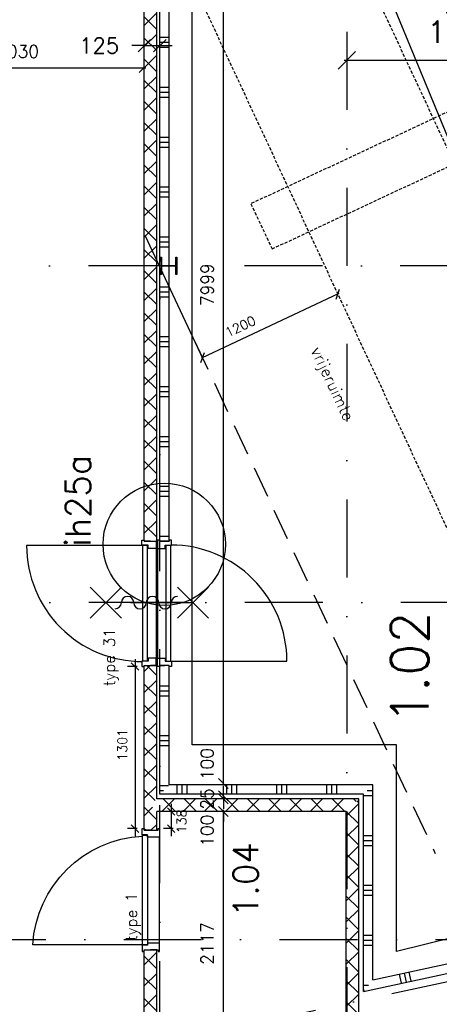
# Model space of a CAD drawing. Extents: x -171140 to 151546, y -8083 to 162438.
# Tile 67 of 96: x 39858 to 43223, y 66326 to 74222. Entities that reach past the tile are written whole.
import ezdxf
from ezdxf.enums import TextEntityAlignment as Align

# ---------------------------------------------------------------- set-up
doc = ezdxf.new("R2010")
doc.units = 0
doc.header["$LTSCALE"] = 50
doc.header["$MEASUREMENT"] = 0
doc.header["$PDMODE"] = 3
doc.header["$PDSIZE"] = 0.001
for name, pattern in [('DASHDOT', [25, 12.5, -6.25, 0, -6.25]), ('DASHED', [0.75, 0.5, -0.25]), ('HIDDEN2', [0.1875, 0.125, -0.0625]), ('STRAM_0WT$0$DASHDOT', [25, 12.5, -6.25, 0, -6.25]), ('STRAM_0WT$0$DD1', [2.66667, 1.66667, -0.5, 0, -0.5])]:
    doc.linetypes.add(name, pattern=pattern)
doc.layers.get('0').update_dxf_attribs({"linetype": 'CONTINUOUS'})
doc.layers.get('DEFPOINTS').update_dxf_attribs({"linetype": 'CONTINUOUS'})
for name, color, linetype in [('00', 7, 'CONTINUOUS'), ('_BRANDCOMPART', 6, 'DASHDOT'), ('_DETAILNUMMERS', 4, 'CONTINUOUS'), ('_DETAILNUMMERSTEKST', 4, 'CONTINUOUS'), ('_INSTALLATIES_A1C', 1, 'DASHED'), ('A--01A1_ACEER', 1, 'CONTINUOUS'), ('A--A22--_F-23-', 9, 'CONTINUOUS'), ('A--A22--_F123-', 9, 'CONTINUOUS'), ('A--A28--_F-2--', 7, 'CONTINUOUS'), ('A--L21--', 3, 'CONTINUOUS'), ('A--L22--', 7, 'CONTINUOUS'), ('A--L22--_F-2--', 7, 'CONTINUOUS'), ('A--L22--_F123-', 7, 'CONTINUOUS'), ('A--L24AC1_TRAPPEN', 1, 'HIDDEN2'), ('A--L28--', 7, 'CONTINUOUS'), ('A--L28--_F-2--', 7, 'CONTINUOUS'), ('A--L32--', 7, 'CONTINUOUS'), ('A--L32--_F-23-', 2, 'CONTINUOUS'), ('A--L32--_F123-', 1, 'CONTINUOUS'), ('A--L32--_F123-DRAAIR', 7, 'CONTINUOUS'), ('A--L65--', 7, 'CONTINUOUS'), ('A--L65--_F-23-', 7, 'CONTINUOUS'), ('A--L65--_F123-', 7, 'CONTINUOUS'), ('A--M$1A-_F123-', 1, 'CONTINUOUS'), ('A--M1$A-_F123-', 1, 'CONTINUOUS'), ('A--T$1A-18_TEKST', 1, 'CONTINUOUS'), ('A--T$1A-_F123-_R', 4, 'CONTINUOUS'), ('STRAM_0WT$0$A--L$7A-_STRAM', 1, 'STRAM_0WT$0$DASHDOT'), ('STRAM_0WT$0$A--M$1A-_F123-', 1, 'CONTINUOUS'), ('STRAM_0WT$0$STRAMIEN', 1, 'STRAM_0WT$0$DD1'), ('TEKSTKOZIJNMERK', 2, 'CONTINUOUS'), ('X--LR---_CP', 7, 'CONTINUOUS')]:
    doc.layers.add(name, color=color, linetype=linetype)
doc.styles.add('ALFA-0_25', font='ROMANS')
doc.styles.add('B-01', font='SIMPLEX.SHX', dxfattribs={"width": 0.8, "height": 4.5})
doc.styles.add('HIEMSTRA', font='romans.shx')
doc.styles.add('STRAM_0WT$0$HIEMSTRA', font='romans.shx')
doc.linetypes.add('BATTING', pattern='A,0.0001,-0.1,[134,ltypeshp.shx,S=0.1,R=0,X=-0.1,Y=0],-0.2,[134,ltypeshp.shx,S=0.1,R=180,X=0.1,Y=0],-0.1', length=0.4001)
doc.dimstyles.new('BEILEN', dxfattribs={"dimscale": 40, "dimtxt": 2.5, "dimasz": 2, "dimexe": 0.3, "dimexo": 0.3, "dimgap": 2, "dimtad": 1, "dimdec": 0, "dimzin": 0, "dimtxsty": 'HIEMSTRA', "dimblk1": 'OBLIQUE', "dimblk2": 'OBLIQUE', "dimsah": 1, "dimcen": -0.09, "dimdle": 0.3, "dimse1": 1, "dimclrd": 2, "dimclre": 2, "dimclrt": 3, "dimazin": 3, "dimtfac": 1, "dimtdec": 4, "dimtofl": 0, "dimtmove": 0, "dimatfit": 3, "dimtvp": 625, "dimtolj": 1, "dimtzin": 0})
doc.dimstyles.new('STANDARD$0', dxfattribs={"dimscale": 50, "dimtxt": 2.5, "dimasz": 2, "dimexe": 2, "dimexo": 0, "dimgap": 2, "dimtad": 1, "dimdec": 0, "dimzin": 0, "dimtxsty": 'ALFA-0_25', "dimblk1": 'OBLIQUE', "dimblk2": 'OBLIQUE', "dimsah": 1, "dimcen": -3, "dimdle": 2, "dimclrd": 1, "dimclre": 1, "dimclrt": 2, "dimazin": 3, "dimtfac": 0.666667, "dimtofl": 0, "dimtmove": 0, "dimatfit": 3, "dimtvp": 0.833333, "dimtolj": 1, "dimtzin": 0})
doc.dimstyles.new('STRAM_0WT$0$STANDARD', dxfattribs={"dimscale": 70, "dimtxt": 2.5, "dimasz": 2, "dimexe": 0.3, "dimexo": 0.3, "dimgap": 2, "dimtad": 1, "dimdec": 0, "dimzin": 0, "dimtxsty": 'STRAM_0WT$0$HIEMSTRA', "dimblk1": 'STRAM_0WT$0$_OBLIQUE', "dimblk2": 'STRAM_0WT$0$_OBLIQUE', "dimsah": 1, "dimcen": -0.09, "dimdle": 0.3, "dimclrd": 1, "dimclre": 1, "dimclrt": 4, "dimazin": 3, "dimtfac": 1, "dimtdec": 4, "dimtix": 1, "dimtofl": 0, "dimtmove": 0, "dimatfit": 3, "dimtvp": 625, "dimtolj": 1, "dimtzin": 0})
pattern_1 = [(45, (-42527.06, -66043.89), (-84.85281, 84.85281), []), (135, (-42527.06, -66043.89), (-84.85281, -84.85281), [])]
pattern_2 = [(0, (0, 0), (0, 400), []), (0, (0, 40), (0, 400), []), (0, (0, 80), (0, 400), [])]

# ---------------------------------------------------------------- blocks, each defined once
blk = doc.blocks.new('*U1177')
at = {"layer": 'A--A22--_F123-', "linetype": 'CONTINUOUS'}
h = blk.add_hatch(dxfattribs=at)
h.set_pattern_fill('ALFAKRS', color=256, scale=120, style=0)
h.set_pattern_definition([(45, (-40907.13, -67922.53), (-84.85281, 84.85281), []), (135, (-40907.13, -67922.53), (-84.85281, -84.85281), [])])
h.paths.add_polyline_path([(0, 0), (-50, 0), (-50, 1121.4), (0, 1121.4), (50, 1121.4), (50, 50)])
at = {"layer": 'A--L22--_F-2--', "color": 2, "linetype": 'CONTINUOUS'}
for points in [[(-50, 0), (-50, 0), (-50, 1121.4), (0, 1121.4)], [(50, 50), (50, 50), (50, 1121.4), (0, 1121.4)]]:
    blk.add_lwpolyline(points, dxfattribs=at)
blk = doc.blocks.new('*U1151')
at = {"layer": 'A--A22--_F123-', "linetype": 'CONTINUOUS'}
h = blk.add_hatch(dxfattribs=at)
h.set_pattern_fill('ALFAKRS', color=256, scale=120, style=0)
h.set_pattern_definition([(45, (-40907.13, -70039.92), (-84.85281, 84.85281), []), (135, (-40907.13, -70039.92), (-84.85281, -84.85281), [])])
h.paths.add_polyline_path([(0, 0), (-50, 0), (-50, 6181.2), (0, 6181.2), (50, 6181.2), (50, 0)])
at = {"layer": 'A--L22--_F-2--', "color": 2, "linetype": 'CONTINUOUS'}
for points in [[(0, 0), (-50, 0), (-50, 6181.2), (0, 6181.2)], [(0, 0), (50, 0), (50, 6181.2), (0, 6181.2)]]:
    blk.add_lwpolyline(points, dxfattribs=at)
blk = doc.blocks.new('*U1148')
at = {"layer": 'A--A22--_F123-', "linetype": 'CONTINUOUS'}
h = blk.add_hatch(dxfattribs=at)
h.set_pattern_fill('ALFAKRS', color=256, scale=120, style=0)
h.set_pattern_definition(pattern_1)
h.paths.add_polyline_path([(0, 0), (50, 62), (3358.8, 778.2), (3369.4, 729.3), (3380, 680.4), (10.6, -48.9)])
at = {"layer": 'A--L22--_F-2--', "color": 2, "linetype": 'CONTINUOUS'}
for points in [[(10.6, -48.9), (10.6, -48.9), (3380, 680.4), (3369.4, 729.3)], [(50, 62), (50, 62), (3358.8, 778.2), (3369.4, 729.3)]]:
    blk.add_lwpolyline(points, dxfattribs=at)
blk = doc.blocks.new('S060204-')
at = {"layer": 'A--L65--_F-23-', "color": 255}
blk.add_circle((0, 0), 0.0123, dxfattribs=at)
at = {"layer": 'A--L65--_F123-', "color": 1, "linetype": 'CONTINUOUS'}
for points in [[(-1.25, 6.25), (1.25, 3.75)], [(1.25, 6.25), (-1.25, 3.75)], [(0, 0), (0, 5)]]:
    blk.add_lwpolyline(points, dxfattribs=at)
blk = doc.blocks.new('S060205A')
at = {"layer": 'A--L65--_F-23-', "color": 255}
blk.add_circle((0, -0.0123), 0.0123, dxfattribs=at)
at = {"layer": 'A--L65--_F123-', "color": 1, "linetype": 'CONTINUOUS'}
for points in [[(-0.5, 5.7377, 0.41), (0, 5.2377)], [(0, 4.2377, 1), (0, 5.2377)], [(0, 4.2377, 1), (0, 3.2377)], [(0, 2.2377, 1), (0, 3.2377)], [(0, 2.2377, 1), (0, 1.2377)], [(0.5, 0.7377, 0.41), (0, 1.2377)]]:
    blk.add_lwpolyline(points, format="xyb", dxfattribs=at)
blk.add_lwpolyline([(0, -0.0123), (0, 6.2377)], dxfattribs=at)
at = {"layer": 'A--L65--', "xscale": -1}
blk.add_blockref('S060204-', (0, 1.4877), dxfattribs=at)
blk.add_blockref('S060204-', (0, 1.4877), dxfattribs=at)
at = {"layer": 'A--L65--', "rotation": 180}
blk.add_blockref('S060204-', (0, 4.4877), dxfattribs=at)
blk.add_blockref('S060204-', (0, 4.4877), dxfattribs=at)
blk = doc.blocks.new('*U1125')
at = {"layer": 'A--A22--_F-23-', "linetype": 'CONTINUOUS'}
h = blk.add_hatch(dxfattribs=at)
h.set_pattern_fill('ALFAPLST', color=256, scale=400, style=0)
h.set_pattern_definition(pattern_2)
h.paths.add_polyline_path([(0, 0), (-37.5, 0), (-37.5, 6106.2), (0, 6106.2), (37.5, 6106.2), (37.5, 0)])
at = {"layer": 'A--L22--_F123-', "color": 1, "linetype": 'CONTINUOUS'}
for points in [[(0, 0), (-37.5, 0), (-37.5, 6106.2), (0, 6106.2)], [(0, 0), (37.5, 0), (37.5, 6106.2), (0, 6106.2)]]:
    blk.add_lwpolyline(points, dxfattribs=at)
blk = doc.blocks.new('*U1124')
at = {"layer": 'A--A22--_F-23-', "linetype": 'CONTINUOUS'}
h = blk.add_hatch(dxfattribs=at)
h.set_pattern_fill('ALFAPLST', color=256, scale=400, style=0)
h.set_pattern_definition(pattern_2)
h.paths.add_polyline_path([(0, 0), (-37.5, -37.5), (-37.5, 996.4), (0, 996.4), (37.5, 996.4), (37.5, 37.5)])
at = {"layer": 'A--L22--_F123-', "color": 1, "linetype": 'CONTINUOUS'}
for points in [[(-37.5, -37.5), (-37.5, -37.5), (-37.5, 996.4), (0, 996.4)], [(37.5, 37.5), (37.5, 37.5), (37.5, 996.4), (0, 996.4)]]:
    blk.add_lwpolyline(points, dxfattribs=at)
blk = doc.blocks.new('*U1098')
at = {"layer": 'A--A22--_F123-', "linetype": 'CONTINUOUS'}
h = blk.add_hatch(dxfattribs=at)
h.set_pattern_fill('ALFAKRS', color=256, scale=120, style=0)
h.set_pattern_definition(pattern_1)
h.paths.add_polyline_path([(0, 0), (-50, 40.3), (-50, 1828.6), (0, 1878.6), (50, 1928.6), (50, 62)])
at = {"layer": 'A--L22--_F-2--', "color": 2, "linetype": 'CONTINUOUS'}
for points in [[(50, 62), (50, 62), (50, 1928.6), (50, 1928.6)], [(-50, 40.3), (-50, 40.3), (-50, 1828.6), (-50, 1828.6)]]:
    blk.add_lwpolyline(points, dxfattribs=at)
blk = doc.blocks.new('*U1097')
at = {"layer": 'A--A22--_F-23-', "linetype": 'CONTINUOUS'}
h = blk.add_hatch(dxfattribs=at)
h.set_pattern_fill('ALFAPLST', color=256, scale=400, style=0)
h.set_pattern_definition(pattern_2)
h.paths.add_polyline_path([(0, 0), (-37.5, -46.5), (-37.5, 1535.4), (0, 1572.9), (37.5, 1610.4), (37.5, 46.5)])
at = {"layer": 'A--L22--_F123-', "color": 1, "linetype": 'CONTINUOUS'}
for points in [[(37.5, 46.5), (37.5, 46.5), (37.5, 1610.4), (37.5, 1610.4)], [(-37.5, -46.5), (-37.5, -46.5), (-37.5, 1535.4), (-37.5, 1535.4)]]:
    blk.add_lwpolyline(points, dxfattribs=at)
blk = doc.blocks.new('*U1096')
at = {"layer": 'A--A22--_F123-', "linetype": 'CONTINUOUS'}
h = blk.add_hatch(dxfattribs=at)
h.set_pattern_fill('ALFAKRS', color=256, scale=120, style=0)
h.set_pattern_definition([(45, (-42527.06, -67922.53), (-84.85281, 84.85281), []), (135, (-42527.06, -67922.53), (-84.85281, -84.85281), [])])
h.paths.add_polyline_path([(0, 0), (50, 50), (-1569.9, 50), (-1619.9, 0), (-1569.9, -50), (-50, -50)])
at = {"layer": 'A--L22--_F-2--', "color": 2, "linetype": 'CONTINUOUS'}
for points in [[(50, 50), (50, 50), (-1569.9, 50), (-1569.9, 50)], [(-50, -50), (-50, -50), (-1569.9, -50), (-1569.9, -50)]]:
    blk.add_lwpolyline(points, dxfattribs=at)
blk = doc.blocks.new('*U1095')
at = {"layer": 'A--A22--_F-23-', "linetype": 'CONTINUOUS'}
h = blk.add_hatch(dxfattribs=at)
h.set_pattern_fill('ALFAPLST', color=256, scale=400, angle=90, style=0)
h.set_pattern_definition([(90, (0, 0), (-400, 2e-14), []), (90, (-40, 2e-15), (-400, 2e-14), []), (90, (-80, 5e-15), (-400, 2e-14), [])])
h.paths.add_polyline_path([(0, 0), (37.5, 37.5), (-1594.9, 37.5), (-1632.4, 0), (-1669.9, -37.5), (-37.5, -37.5)])
at = {"layer": 'A--L22--_F123-', "color": 1, "linetype": 'CONTINUOUS'}
for points in [[(37.5, 37.5), (37.5, 37.5), (-1594.9, 37.5), (-1594.9, 37.5)], [(-37.5, -37.5), (-37.5, -37.5), (-1669.9, -37.5), (-1669.9, -37.5)]]:
    blk.add_lwpolyline(points, dxfattribs=at)
blk = doc.blocks.new('DR_880_TYPE1')
at = {"layer": 'A--L32--_F123-', "color": 1}
blk.add_line((67, 0), (917, 0), dxfattribs=at)
at = {"layer": 'A--L32--_F123-'}
for points in [[(0, 9), (0, 0), (67, 0), (67, 93.8), (50, 93.8), (50, 139), (0, 139), (0, 121), (12, 121), (12, 9), (0, 9)], [(52, 95.6), (52, 135.6), (932, 135.6), (929, 95.6), (52, 95.6)], [(984, 9), (984, 0), (917, 0), (917, 93.8), (934, 93.8), (934, 139), (984, 139), (984, 121), (972, 121), (972, 9), (984, 9)]]:
    blk.add_lwpolyline(points, close=True, dxfattribs=at)
at = {"layer": 'A--L32--_F123-DRAAIR', "color": 1}
blk.add_lwpolyline([(52, 135.6), (52, 1015.6, -0.381848), (924.9, 135.8)], format="xyb", dxfattribs=at)
at = {"layer": 'X--LR---_CP', "color": 1}
for p in [(12, 121), (12, 9)]:
    blk.add_point(p, dxfattribs=at)
at = {"layer": 'X--LR---_CP', "color": 2}
for p in [(972, 121), (972, 9)]:
    blk.add_point(p, dxfattribs=at)
at = {"layer": 'X--LR---_CP'}
blk.add_point((0, 0), dxfattribs=at)
blk = doc.blocks.new('*U1094')
at = {"layer": 'A--A22--_F123-', "linetype": 'CONTINUOUS'}
h = blk.add_hatch(dxfattribs=at)
h.set_pattern_fill('ALFAKRS', color=256, scale=120, style=0)
h.set_pattern_definition([(45, (-40907.13, -65693.27), (-84.85281, 84.85281), []), (135, (-40907.13, -65693.27), (-84.85281, -84.85281), [])])
h.paths.add_polyline_path([(0, 0), (-50, 0), (-50, 1069.1), (0, 1069.1), (50, 1069.1), (50, 62)])
at = {"layer": 'A--L22--_F-2--', "color": 2, "linetype": 'CONTINUOUS'}
for points in [[(-50, 0), (-50, 0), (-50, 1069.1), (0, 1069.1)], [(50, 62), (50, 62), (50, 1069.1), (0, 1069.1)]]:
    blk.add_lwpolyline(points, dxfattribs=at)
blk = doc.blocks.new('Q020490-')
at = {"layer": 'A--A28--_F-2--', "color": 3, "linetype": 'CONTINUOUS'}
for points in [[(-2.75, 58), (-70, 66.5), (70, 66.5)], [(-2.75, 58), (-70, 58), (-70, 66.5)], [(-2.75, 58), (70, 66.5), (70, 58)], [(2.75, -58), (-2.75, -58), (-2.75, 58)], [(-2.75, 58), (2.75, 58), (2.75, -58)], [(-2.75, 58), (70, 58), (2.75, 58)], [(70, -66.5), (-70, -58), (-2.75, -58)], [(70, -66.5), (-70, -66.5), (-70, -58)], [(2.75, -58), (70, -66.5), (-2.75, -58)], [(2.75, -58), (70, -58), (70, -66.5)]]:
    blk.add_solid(points, dxfattribs=at)
at = {"layer": 'A--L28--_F-2--', "color": 3, "linetype": 'CONTINUOUS'}
blk.add_lwpolyline([(70, -66.5), (-70, -66.5), (-70, -58), (-2.75, -58), (-2.75, 58), (-70, 58), (-70, 66.5), (70, 66.5), (70, 58), (2.75, 58), (2.75, -58), (70, -58)], close=True, dxfattribs=at)
at = {"layer": 'X--LR---_CP', "linetype": 'CONTINUOUS'}
for p in [(-2.75, 0), (0, 0), (2.75, 0)]:
    blk.add_point(p, dxfattribs=at)
blk = doc.blocks.new('STRAM_0WT$0$_OBLIQUE')
at = {"color": 0, "linetype": 'BYBLOCK'}
blk.add_line((-0.5, -0.5), (0.5, 0.5), dxfattribs=at)
blk = doc.blocks.new('*D1469')
at = {"layer": 'DEFPOINTS', "color": 0}
for p in [(-33134.9, 41741.2), (-31245.2, 41741.2), (-33134.9, 41648.3)]:
    blk.add_point(p, dxfattribs=at)
at = {"layer": 'STRAM_0WT$0$A--M$1A-_F123-', "color": 1}
for p, q in [((-33134.9, 41720.2), (-33134.9, 41627.3)), ((-31245.2, 41720.2), (-31245.2, 41627.3)), ((-31224.2, 41648.3), (-33155.9, 41648.3))]:
    blk.add_line(p, q, dxfattribs=at)
at = {"layer": 'STRAM_0WT$0$A--M$1A-_F123-', "color": 1, "xscale": 140, "yscale": 140, "zscale": 140, "rotation": 180}
blk.add_blockref('STRAM_0WT$0$_OBLIQUE', (-33134.9, 41648.3), dxfattribs=at)
at = {"layer": 'STRAM_0WT$0$A--M$1A-_F123-', "color": 1, "xscale": 140, "yscale": 140, "zscale": 140}
blk.add_blockref('STRAM_0WT$0$_OBLIQUE', (-31245.2, 41648.3), dxfattribs=at)
at = {"layer": 'STRAM_0WT$0$A--M$1A-_F123-', "color": 4, "insert": (-32190.1, 41875.8), "char_height": 175, "attachment_point": 5, "style": 'STRAM_0WT$0$HIEMSTRA'}
blk.add_mtext('\\A1;1890', dxfattribs=at)
blk = doc.blocks.new('_OBLIQUE')
at = {"color": 0, "linetype": 'BYBLOCK'}
blk.add_line((-0.5, -0.5), (0.5, 0.5), dxfattribs=at)
blk = doc.blocks.new('*D276')
at = {"layer": 'A--M$1A-_F123-', "color": 2, "linetype": 'CONTINUOUS'}
blk.add_line((38815, 73836.8), (40869.1, 73836.8), dxfattribs=at)
at = {"layer": 'DEFPOINTS', "color": 0, "linetype": 'CONTINUOUS'}
for p in [(38827, 73836.8), (40857.1, 73836.8), (40857.1, 73836.8)]:
    blk.add_point(p, dxfattribs=at)
at = {"layer": 'A--M$1A-_F123-', "color": 2, "linetype": 'CONTINUOUS', "xscale": 80, "yscale": 80, "zscale": 80, "rotation": 180}
blk.add_blockref('_OBLIQUE', (38827, 73836.8), dxfattribs=at)
at = {"layer": 'A--M$1A-_F123-', "color": 2, "linetype": 'CONTINUOUS', "xscale": 80, "yscale": 80, "zscale": 80}
blk.add_blockref('_OBLIQUE', (40857.1, 73836.8), dxfattribs=at)
at = {"layer": 'A--M$1A-_F123-', "color": 3, "linetype": 'CONTINUOUS', "insert": (39842.1, 73966.8), "char_height": 100, "attachment_point": 5, "style": 'HIEMSTRA'}
blk.add_mtext('\\A1;2030', dxfattribs=at)
blk = doc.blocks.new('*D296')
at = {"layer": 'A--M$1A-_F123-', "color": 2, "linetype": 'CONTINUOUS'}
blk.add_line((41491.3, 65743.2), (41491.3, 67884.5), dxfattribs=at)
at = {"layer": 'DEFPOINTS', "color": 0, "linetype": 'CONTINUOUS'}
for p in [(41491.3, 67872.5), (41491.3, 67872.5), (41491.3, 65755.2)]:
    blk.add_point(p, dxfattribs=at)
at = {"layer": 'A--M$1A-_F123-', "color": 2, "linetype": 'CONTINUOUS', "xscale": 80, "yscale": 80, "zscale": 80}
for p, rotation in [((41491.3, 67872.5), 90), ((41491.3, 65755.2), 270)]:
    blk.add_blockref('_OBLIQUE', p, dxfattribs=dict(at, rotation=rotation))
at = {"layer": 'A--M$1A-_F123-', "color": 3, "linetype": 'CONTINUOUS', "insert": (41361.3, 66813.9), "char_height": 100, "attachment_point": 5, "rotation": 90, "style": 'HIEMSTRA'}
blk.add_mtext('\\A1;2117', dxfattribs=at)
blk = doc.blocks.new('*D297')
at = {"layer": 'A--M$1A-_F123-', "color": 2, "linetype": 'CONTINUOUS'}
for p, q in [((41491.3, 67972.5), (41491.3, 68052.5)), ((41491.3, 67872.5), (41491.3, 67792.5))]:
    blk.add_line(p, q, dxfattribs=at)
at = {"layer": 'DEFPOINTS', "color": 0, "linetype": 'CONTINUOUS'}
for p in [(41491.3, 67972.5), (41491.3, 67972.5), (41491.3, 67872.5)]:
    blk.add_point(p, dxfattribs=at)
at = {"layer": 'A--M$1A-_F123-', "color": 2, "linetype": 'CONTINUOUS', "xscale": 80, "yscale": 80, "zscale": 80}
for p, rotation in [((41491.3, 67972.5), 270), ((41491.3, 67872.5), 90)]:
    blk.add_blockref('_OBLIQUE', p, dxfattribs=dict(at, rotation=rotation))
at = {"layer": 'A--M$1A-_F123-', "color": 3, "linetype": 'CONTINUOUS', "insert": (41361.3, 67718.2), "char_height": 100, "attachment_point": 5, "rotation": 90, "style": 'HIEMSTRA'}
blk.add_mtext('\\A1;100', dxfattribs=at)
blk = doc.blocks.new('*D298')
at = {"layer": 'A--M$1A-_F123-', "color": 2, "linetype": 'CONTINUOUS'}
for p, q in [((41491.3, 67997.5), (41491.3, 68077.5)), ((41491.3, 67972.5), (41491.3, 67892.5))]:
    blk.add_line(p, q, dxfattribs=at)
at = {"layer": 'DEFPOINTS', "color": 0, "linetype": 'CONTINUOUS'}
for p in [(41491.3, 67997.5), (41491.3, 67997.5), (41491.3, 67972.5)]:
    blk.add_point(p, dxfattribs=at)
at = {"layer": 'A--M$1A-_F123-', "color": 2, "linetype": 'CONTINUOUS', "xscale": 80, "yscale": 80, "zscale": 80}
for p, rotation in [((41491.3, 67997.5), 270), ((41491.3, 67972.5), 90)]:
    blk.add_blockref('_OBLIQUE', p, dxfattribs=dict(at, rotation=rotation))
at = {"layer": 'A--M$1A-_F123-', "color": 3, "linetype": 'CONTINUOUS', "insert": (41361.3, 67972.5), "char_height": 100, "attachment_point": 5, "rotation": 90, "style": 'HIEMSTRA'}
blk.add_mtext('\\A1;25', dxfattribs=at)
blk = doc.blocks.new('*D299')
at = {"layer": 'A--M$1A-_F123-', "color": 2, "linetype": 'CONTINUOUS'}
for p, q in [((41491.3, 68097.5), (41491.3, 68177.5)), ((41491.3, 67997.5), (41491.3, 67917.5))]:
    blk.add_line(p, q, dxfattribs=at)
at = {"layer": 'DEFPOINTS', "color": 0, "linetype": 'CONTINUOUS'}
for p in [(41491.3, 68097.5), (41491.3, 68097.5), (41491.3, 67997.5)]:
    blk.add_point(p, dxfattribs=at)
at = {"layer": 'A--M$1A-_F123-', "color": 2, "linetype": 'CONTINUOUS', "xscale": 80, "yscale": 80, "zscale": 80}
for p, rotation in [((41491.3, 68097.5), 270), ((41491.3, 67997.5), 90)]:
    blk.add_blockref('_OBLIQUE', p, dxfattribs=dict(at, rotation=rotation))
at = {"layer": 'A--M$1A-_F123-', "color": 3, "linetype": 'CONTINUOUS', "insert": (41361.3, 68251.9), "char_height": 100, "attachment_point": 5, "rotation": 90, "style": 'HIEMSTRA'}
blk.add_mtext('\\A1;100', dxfattribs=at)
blk = doc.blocks.new('*D300')
at = {"layer": 'A--M$1A-_F123-', "color": 2, "linetype": 'CONTINUOUS'}
for p, q in [((41707.5, 76096.1), (41479.3, 76096.1)), ((41491.3, 68085.5), (41491.3, 76108.1))]:
    blk.add_line(p, q, dxfattribs=at)
at = {"layer": 'DEFPOINTS', "color": 0, "linetype": 'CONTINUOUS'}
for p in [(41491.3, 76096.1), (41719.5, 76096.1), (41491.3, 68097.5)]:
    blk.add_point(p, dxfattribs=at)
at = {"layer": 'A--M$1A-_F123-', "color": 2, "linetype": 'CONTINUOUS', "xscale": 80, "yscale": 80, "zscale": 80}
for p, rotation in [((41491.3, 76096.1), 90), ((41491.3, 68097.5), 270)]:
    blk.add_blockref('_OBLIQUE', p, dxfattribs=dict(at, rotation=rotation))
at = {"layer": 'A--M$1A-_F123-', "color": 3, "linetype": 'CONTINUOUS', "insert": (41361.3, 72096.8), "char_height": 100, "attachment_point": 5, "rotation": 90, "style": 'HIEMSTRA'}
blk.add_mtext('\\A1;7999', dxfattribs=at)
blk = doc.blocks.new('*D334')
at = {"color": 1, "linetype": 'BYBLOCK'}
for p, q in [((40857.1, 73834.5), (40857.1, 74114)), ((40982.1, 73834.5), (40982.1, 74114)), ((40857.1, 74014), (40757.1, 74014)), ((40857.1, 74014), (40982.1, 74014)), ((40982.1, 74014), (41082.1, 74014))]:
    blk.add_line(p, q, dxfattribs=at)
at = {"layer": 'DEFPOINTS', "color": 0, "linetype": 'BYBLOCK'}
for p in [(40982.1, 74014), (40857.1, 73834.5), (40982.1, 73834.5)]:
    blk.add_point(p, dxfattribs=at)
at = {"color": 1, "linetype": 'BYBLOCK', "xscale": 100, "yscale": 100, "zscale": 100}
blk.add_blockref('_OBLIQUE', (40857.1, 74014), dxfattribs=at)
at = {"color": 1, "linetype": 'BYBLOCK', "xscale": 100, "yscale": 100, "zscale": 100, "rotation": 180}
blk.add_blockref('_OBLIQUE', (40982.1, 74014), dxfattribs=at)
at = {"color": 2, "linetype": 'BYBLOCK', "insert": (40495.7, 74014), "char_height": 125, "attachment_point": 5, "style": 'ALFA-0_25'}
blk.add_mtext('\\A1;125', dxfattribs=at)
blk = doc.blocks.new('*U942')
at = {"layer": 'A--A22--_F-23-', "linetype": 'CONTINUOUS'}
h = blk.add_hatch(dxfattribs=at)
h.set_pattern_fill('ALFAPLST', color=256, scale=400, angle=-77.80312, style=0)
h.set_pattern_definition([(282.197, (0, 0), (390.97, 84.51), []), (282.197, (39.1, 8.45), (390.97, 84.51), []), (282.197, (78.2, 16.9), (390.97, 84.51), [])])
h.paths.add_polyline_path([(0, 0), (-37.5, -46.5), (3256.9, 665.6), (3248.9, 702.3), (3241, 738.9), (37.5, 46.5)])
at = {"layer": 'A--L22--_F123-', "color": 1, "linetype": 'CONTINUOUS'}
for points in [[(37.5, 46.5), (37.5, 46.5), (3241, 738.9), (3248.9, 702.3)], [(-37.5, -46.5), (-37.5, -46.5), (3256.9, 665.6), (3248.9, 702.3)]]:
    blk.add_lwpolyline(points, dxfattribs=at)
blk = doc.blocks.new('*D424')
at = {"layer": 'A--M$1A-_F123-', "color": 1, "linetype": 'CONTINUOUS'}
for p, q in [((40862, 72492.8), (41327.2, 71502.7)), ((42417.6, 72024.9), (41315.2, 71507))]:
    blk.add_line(p, q, dxfattribs=at)
at = {"layer": 'DEFPOINTS', "color": 0, "linetype": 'CONTINUOUS'}
for p in [(41944.3, 73011.2), (40858.2, 72501), (41323.4, 71510.8)]:
    blk.add_point(p, dxfattribs=at)
at = {"layer": 'A--M$1A-_F123-', "color": 1, "linetype": 'CONTINUOUS', "xscale": 60, "yscale": 60, "zscale": 60}
for p, rotation in [((42409.5, 72021.1), 25.16453682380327), ((41323.4, 71510.8), 205.1645368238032)]:
    blk.add_blockref('_OBLIQUE', p, dxfattribs=dict(at, rotation=rotation))
at = {"layer": 'A--M$1A-_F123-', "color": 2, "linetype": 'CONTINUOUS', "insert": (41627.5, 71761.4), "char_height": 75, "attachment_point": 5, "rotation": 25.16454, "style": 'ALFA-0_25'}
blk.add_mtext('\\A1;1200', dxfattribs=at)
blk = doc.blocks.new('*U941')
at = {"layer": 'A--A22--_F123-', "linetype": 'CONTINUOUS'}
h = blk.add_hatch(dxfattribs=at)
h.set_pattern_fill('ALFAKRS', color=256, scale=120, style=0)
h.set_pattern_definition([(45, (-40907.13, -67722.41), (-84.85281, 84.85281), []), (135, (-40907.13, -67722.41), (-84.85281, -84.85281), [])])
h.paths.add_polyline_path([(0, 0), (-50, 0), (-50, 200.12), (0, 200.12), (50, 150.12), (50, 0)])
at = {"layer": 'A--L22--_F-2--', "color": 2, "linetype": 'CONTINUOUS'}
for points in [[(0, 0), (-50, 0), (-50, 200.12), (-50, 200.12)], [(0, 0), (50, 0), (50, 150.12), (50, 150.12)]]:
    blk.add_lwpolyline(points, dxfattribs=at)
blk = doc.blocks.new('Q0340081')
at = {"layer": 'A--L32--_F123-', "color": 2, "linetype": 'CONTINUOUS'}
blk.add_lwpolyline([(0, 0), (0, -40), (926.12, -40), (923.12, 0), (0, 0)], close=True, dxfattribs=at)
at = {"layer": 'A--L32--_F123-', "color": 1, "linetype": 'CONTINUOUS'}
blk.add_lwpolyline([(0, -40), (0, -970, 0.4142136), (930, -40)], format="xyb", dxfattribs=at)
blk = doc.blocks.new('TYPE_31')
at = {"layer": 'A--L32--_F-23-'}
for points in [[(0, -95), (58, -95), (58, -31), (33, -31), (33, 19), (-9, 19), (-9, 0), (0, 0)], [(996, -95), (938, -95), (938, -31), (963, -31), (963, 19), (1005, 19), (1005, 0), (996, 0)], [(-9, -105), (58, -105), (58, -169), (33, -169), (33, -219), (-9, -219), (-9, -200), (0, -200), (0, -125), (-9, -125)], [(1005, -105), (938, -105), (938, -169), (963, -169), (963, -219), (1005, -219), (1005, -200), (996, -200), (996, -125), (1005, -125)]]:
    blk.add_lwpolyline(points, close=True, dxfattribs=at)
at = {"layer": 'A--L32--_F123-', "color": 1}
for p, q in [((938, -95), (58, -95)), ((938, -105), (58, -105))]:
    blk.add_line(p, q, dxfattribs=at)
at = {"layer": 'A--L32--', "linetype": 'CONTINUOUS', "rotation": 180}
blk.add_blockref('Q0340081', (961, -26), dxfattribs=at)
at = {"layer": 'A--L32--', "linetype": 'CONTINUOUS'}
blk.add_blockref('Q0340081', (34.9, -174), dxfattribs=at)
blk = doc.blocks.new('*D499')
at = {"layer": 'A--M1$A-_F123-', "color": 1}
for p, q in [((41072.5, 67932.5), (41072.5, 67674.4)), ((41088.4, 67872.5), (41012.5, 67872.5)), ((41088.4, 67734.4), (41012.5, 67734.4))]:
    blk.add_line(p, q, dxfattribs=at)
at = {"layer": 'DEFPOINTS', "color": 0}
for p in [(41088.4, 67872.5), (41072.5, 67734.4), (41088.4, 67734.4)]:
    blk.add_point(p, dxfattribs=at)
at = {"layer": 'A--M1$A-_F123-', "color": 1, "xscale": 60, "yscale": 60, "zscale": 60}
for p, rotation in [((41072.5, 67872.5), 90), ((41072.5, 67734.4), 270)]:
    blk.add_blockref('_OBLIQUE', p, dxfattribs=dict(at, rotation=rotation))
at = {"layer": 'A--M1$A-_F123-', "color": 2, "insert": (41156.6, 67793), "char_height": 75, "attachment_point": 5, "rotation": 90, "style": 'ALFA-0_25'}
blk.add_mtext('\\A1;138', dxfattribs=at)
blk = doc.blocks.new('*D500')
at = {"layer": 'A--M1$A-_F123-', "color": 1}
for p, q in [((40783.1, 69094.9), (40783.1, 67674.4)), ((40798.9, 69034.9), (40723.1, 69034.9)), ((40798.9, 67734.4), (40723.1, 67734.4))]:
    blk.add_line(p, q, dxfattribs=at)
at = {"layer": 'DEFPOINTS', "color": 0}
for p in [(40798.9, 69034.9), (40783.1, 67734.4), (40798.9, 67734.4)]:
    blk.add_point(p, dxfattribs=at)
at = {"layer": 'A--M1$A-_F123-', "color": 1, "xscale": 60, "yscale": 60, "zscale": 60}
for p, rotation in [((40783.1, 69034.9), 90), ((40783.1, 67734.4), 270)]:
    blk.add_blockref('_OBLIQUE', p, dxfattribs=dict(at, rotation=rotation))
at = {"layer": 'A--M1$A-_F123-', "color": 2, "insert": (40681.2, 68406.6), "char_height": 75, "attachment_point": 5, "rotation": 90, "style": 'ALFA-0_25'}
blk.add_mtext('\\A1;1301', dxfattribs=at)
blk = doc.blocks.new('*U906')
at = {"layer": 'A--A22--_F123-', "linetype": 'CONTINUOUS'}
h = blk.add_hatch(dxfattribs=at)
h.set_pattern_fill('ALFALINE', color=256, scale=300, style=0)
h.set_pattern_definition([(45, (-45951.62, -68778.38), (-212.132, 212.132), [])])
h.paths.add_polyline_path([(0, 0), (-67.9, -31.9), (-3566.1, 7418), (-3518.4, 7493), (-3470.8, 7568), (67.9, 31.9)])
at = {"layer": 'A--L22--_F-2--', "color": 3, "linetype": 'CONTINUOUS'}
for points in [[(0, 0), (67.9, 31.9), (-3470.8, 7568), (-3470.8, 7568)], [(0, 0), (-67.9, -31.9), (-3566.1, 7418), (-3566.1, 7418)]]:
    blk.add_lwpolyline(points, dxfattribs=at)
blk = doc.blocks.new('DETAILNR')
at = {"layer": '_DETAILNUMMERS'}
blk.add_circle((32.9, -23.2), 490.7, dxfattribs=at)
at = {"layer": 'X--LR---_CP'}
blk.add_point((0, 0), dxfattribs=at)
at = {"layer": '_DETAILNUMMERSTEKST', "style": 'ALFA-0_25'}
blk.add_attdef('DETAILNR', text='', height=200, rotation=90, dxfattribs=at).set_placement((-618.4, 223.8), align=Align.RIGHT)
blk = doc.blocks.new('STRAM_0WT')
at = {"layer": 'STRAM_0WT$0$A--L$7A-_STRAM'}
for p, q in [((-34634.944, 23800), (-34634.801, 63702.184)), ((-33134.929, 63128.251), (-33134.939, 23800)), ((-20830.441, 39999.998), (-39925.329, 40000.004)), ((-20827.564, 37300), (-39925.329, 37300)), ((-39925.329, 34600), (-20830.441, 34600))]:
    blk.add_line(p, q, dxfattribs=at)
at = {"layer": 'STRAM_0WT$0$STRAMIEN', "linetype": 'STRAM_0WT$0$DASHDOT'}
blk.add_line((-40105.653, 32577.837), (-24813.603, 35888.866), dxfattribs=at)
at = {"layer": 'STRAM_0WT$0$A--M$1A-_F123-'}
dim = blk.add_linear_dim(base=(-33134.934, 41648.305), p1=(-31245.225, 41741.224), p2=(-33134.934, 41741.224), dimstyle='STRAM_0WT$0$STANDARD', override={"dimcen": -0.09}, dxfattribs=at)
dim.commit()
dim.dimension.update_dxf_attribs({"geometry": '*D1469', "text_midpoint": (-32190.08, 41875.805)})

msp = doc.modelspace()

# ---------------------------------------------------------------- linework, layer by layer
at = {"layer": '_BRANDCOMPART', "color": 4, "linetype": 'BATTING', "ltscale": 5}
msp.add_lwpolyline([(42879.9, 68407.1), (41240.8, 68407.1), (41240.8, 75611.8), (42326.7, 75611.8), (43716.2, 72246.9), (45422, 68581.3), (45422, 67377.9), (42879.9, 66749.3), (42879.9, 68407.1)], dxfattribs=at)
at = {"layer": '_INSTALLATIES_A1C'}
for points in [[(41305.9, 74387.7), (44074.1, 68451.4), (45243.2, 68996.6), (42475.1, 74932.9)], [(41712.9, 72745.9), (41882, 72383.3), (43640.2, 73203.2), (43471.2, 73565.8)]]:
    msp.add_lwpolyline(points, close=True, dxfattribs=at)
at = {"layer": '_INSTALLATIES_A1C', "ltscale": 10}
msp.add_lwpolyline([(41259.7, 71646.3), (43191.5, 67534.4)], dxfattribs=at)
at = {"layer": 'A--01A1_ACEER', "color": 3, "linetype": 'CONTINUOUS'}
for radius, start, end in [(19028.3, 203.38296, 220.04742), (19000.3, 203.41261, 220.04789), (18982.3, 203.72924, 220.0482)]:
    msp.add_arc((59922, 85387), radius, start, end, dxfattribs=at)

# ---------------------------------------------------------------- block references
at = {"layer": '00'}
ref = msp.add_blockref('DETAILNR', (40994.1, 69981.9), dxfattribs=dict(at, rotation=90))
ref.add_attrib('DETAILNR', 'ih25a', dxfattribs={"layer": '_DETAILNUMMERSTEKST', "height": 200, "rotation": 90, "style": 'ALFA-0_25'}).set_placement((40426.7, 70731.8), align=Align.RIGHT)
at = {"layer": 'A--L21--', "linetype": 'CONTINUOUS'}
for name, p in [('*U1151', (40907.1, 70039.9)), ('*U1125', (41019.6, 70039.9)), ('*U1177', (40907.1, 67922.5)), ('*U1124', (41019.6, 68047.5)), ('*U1095', (42652.1, 68047.5)), ('*U1097', (42652.1, 66474.7)), ('*U941', (40907.1, 67722.4)), ('*U1096', (42527.1, 67922.5)), ('*U1098', (42527.1, 66043.9)), ('*U942', (42652.1, 66474.7)), ('*U1148', (42527.1, 66043.9)), ('*U1094', (40907.1, 65693.3))]:
    msp.add_blockref(name, p, dxfattribs=at)
at = {"layer": 'A--L22--'}
msp.add_blockref('*U906', (45951.6, 68778.4), dxfattribs=at)
at = {"layer": 'A--L24AC1_TRAPPEN'}
msp.add_blockref('STRAM_0WT', (75617, 32246.9), dxfattribs=at)
at = {"layer": 'A--L28--', "rotation": 90}
msp.add_blockref('Q020490-', (41052.1, 72247.8), dxfattribs=at)
at = {"layer": 'A--L32--', "rotation": 90}
msp.add_blockref('DR_880_TYPE1', (40978.1, 66750.4), dxfattribs=at)
at = {"layer": 'A--L32--_F-23-', "rotation": 90}
msp.add_blockref('TYPE_31', (40857.1, 69043.9), dxfattribs=at)
at = {"layer": 'A--L65--', "xscale": 100, "yscale": 100, "zscale": 2, "rotation": 90}
msp.add_blockref('S060205A', (41197.1, 69547.3), dxfattribs=at)

# ---------------------------------------------------------------- texts
at = {"layer": 'A--T$1A-18_TEKST', "style": 'HIEMSTRA'}
msp.add_text('vrijeruimte', height=90, rotation=295.30912, dxfattribs=at).set_placement((42191.5, 71570.4))
at = {"layer": 'A--T$1A-_F123-_R', "style": 'ALFA-0_25'}
for s, height, p in [('1.02', 300, (43135.9, 68574.6)), ('1.04', 200, (41770.7, 67025))]:
    msp.add_text(s, height=height, rotation=90, dxfattribs=at).set_placement(p)
at = {"layer": 'TEKSTKOZIJNMERK', "style": 'B-01'}
for s, p in [('type 31', (40621.7, 68876.1)), ('type 1', (40798.5, 66833.2))]:
    msp.add_text(s, height=90, rotation=90, dxfattribs=at).set_placement(p)

# ---------------------------------------------------------------- dimensions: what is measured, and where the dimension line sits
at = {"layer": 'A--M$1A-_F123-', "linetype": 'CONTINUOUS'}
for base, p1, p2, picture, middle in [((41491.3, 76096.1), (41491.3, 68097.5), (41719.5, 76096.1), '*D300', (41361.3, 72096.8)), ((41491.3, 67872.5), (41491.3, 65755.2), (41491.3, 67872.5), '*D296', (41361.3, 66813.9))]:
    dim = msp.add_linear_dim(base=base, p1=p1, p2=p2, angle=90, dimstyle='BEILEN', override={"dimse1": 1}, dxfattribs=at)
    dim.commit()
    dim.dimension.update_dxf_attribs({"geometry": picture, "text_midpoint": middle})
dim = msp.add_linear_dim(base=(40982.1, 74014), p1=(40857.1, 73834.5), p2=(40982.1, 73834.5), dimstyle='STANDARD$0', dxfattribs=at)
dim.commit()
dim.dimension.update_dxf_attribs({"geometry": '*D334', "text_midpoint": (40495.7, 74014), "dimtype": 160})
dim = msp.add_linear_dim(base=(40857.1, 73836.8), p1=(38827, 73836.8), p2=(40857.1, 73836.8), dimstyle='BEILEN', override={"dimse1": 1}, dxfattribs=at)
dim.commit()
dim.dimension.update_dxf_attribs({"geometry": '*D276', "text_midpoint": (39842.1, 73966.8)})
for base, p1, p2, angle, dimstyle, override, picture, middle, dimtype in [((41323.4, 71510.8), (41944.3, 73011.2), (40858.2, 72501), 205.16454, 'STANDARD$0', {"dimscale": 30, "dimexe": 0.3, "dimexo": 0.3, "dimcen": -0.09, "dimdle": 0.3, "dimse1": 1, "dimtix": 1, "dimtofl": 1, "dimtmove": 0, "dimtvp": 625}, '*D424', (41669, 71673.2), 161), ((41491.3, 68097.5), (41491.3, 67997.5), (41491.3, 68097.5), 90, 'BEILEN', {"dimse1": 1}, '*D299', (41361.3, 68251.9), 160), ((41491.3, 67997.5), (41491.3, 67972.5), (41491.3, 67997.5), 90, 'BEILEN', {"dimse1": 1}, '*D298', (41361.3, 67972.5), 160), ((41491.3, 67972.5), (41491.3, 67872.5), (41491.3, 67972.5), 90, 'BEILEN', {"dimse1": 1}, '*D297', (41361.3, 67718.2), 160)]:
    dim = msp.add_linear_dim(base=base, p1=p1, p2=p2, angle=angle, dimstyle=dimstyle, override=override, dxfattribs=at)
    dim.commit()
    dim.dimension.update_dxf_attribs({"geometry": picture, "text_midpoint": middle, "dimtype": dimtype})
at = {"layer": 'A--M1$A-_F123-'}
for base, p1, p2, picture, middle in [((40783.0513, 67734.4105), (40798.9303, 69034.9182), (40798.9303, 67734.4105), '*D500', (40681.2193, 68406.5574)), ((41072.5, 67734.4), (41088.4, 67872.5), (41088.4, 67734.4), '*D499', (41156.6, 67793))]:
    dim = msp.add_linear_dim(base=base, p1=p1, p2=p2, angle=270, dimstyle='STANDARD$0', override={"dimscale": 30, "dimblk1": 'OBLIQUE', "dimblk2": 'OBLIQUE'}, dxfattribs=at)
    dim.commit()
    dim.dimension.update_dxf_attribs({"geometry": picture, "text_midpoint": middle, "dimtype": 161})

doc.saveas('drawing.dxf')
